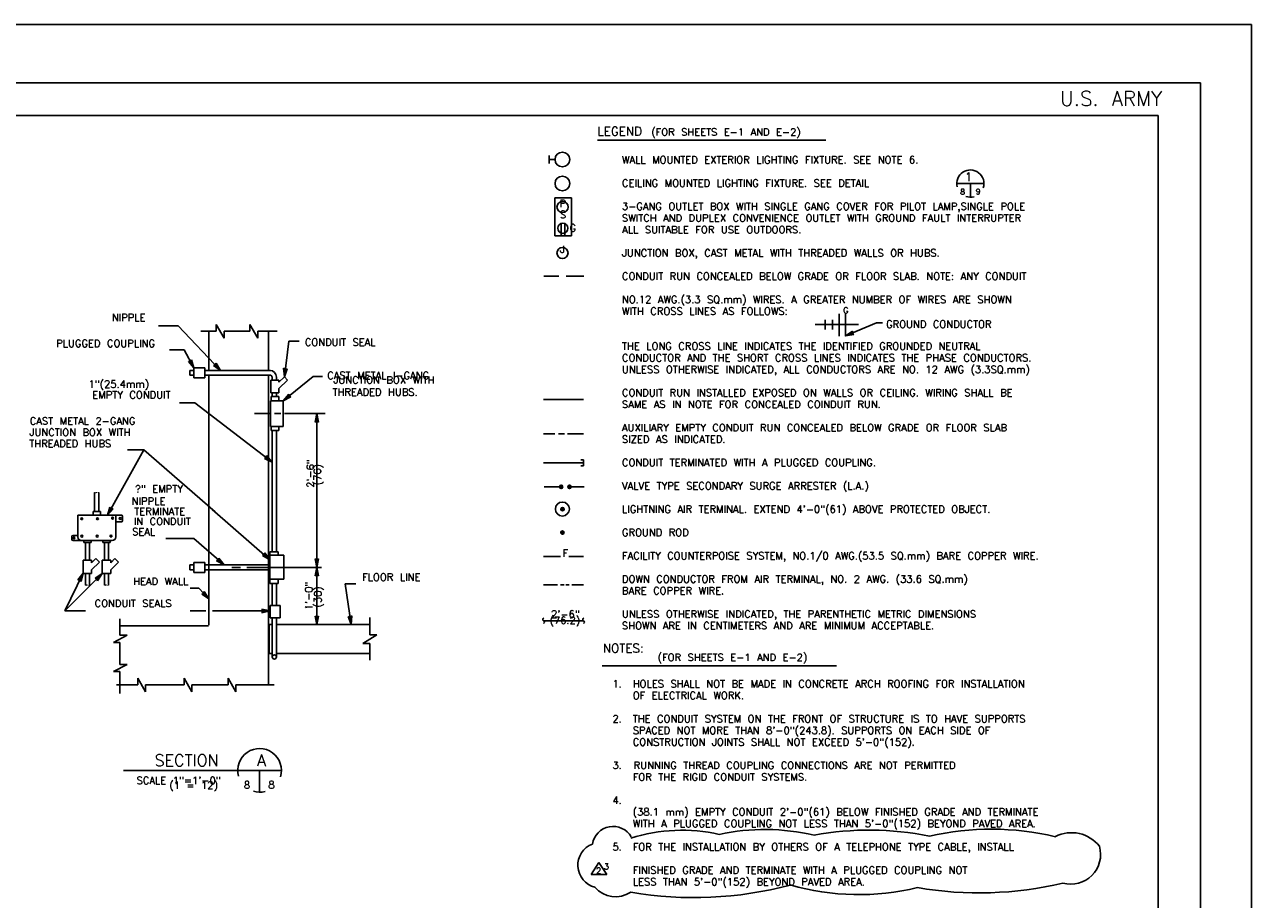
# Model space of a CAD drawing. Extents: x -17 to 1164, y -10 to 483.
# Tile 4 of 12: x 4 to 25, y 5 to 20. Entities that reach past the tile are written whole.
import ezdxf
from ezdxf.enums import TextEntityAlignment as Align

# ---------------------------------------------------------------- set-up
doc = ezdxf.new("R2010")
doc.units = 0
doc.header["$MEASUREMENT"] = 0
doc.layers.add('LETTERING', color=7, linetype='CONTINUOUS')
doc.layers.add('OUTLINE', color=7, linetype='CONTINUOUS')
doc.styles.add('TXT_SHX', font='txt.shx')

# ---------------------------------------------------------------- blocks, each defined once
blk = doc.blocks.new('LT2')
at = {"layer": 'OUTLINE', "color": 24, "linetype": 'CONTINUOUS'}
for p, q in [((0, 0), (-0.0015, 0.00032)), ((-0.00135, 0), (-0.0015, 0.00032)), ((0, 0), (-0.0015, -0.00032)), ((-0.0015, -0.00032), (-0.00135, 0)), ((-0.00039, 0), (-0.00136, 0.00021)), ((-0.00127, 0), (-0.00136, 0.00021)), ((-0.00039, 0), (-0.00136, -0.00021)), ((-0.00136, -0.00021), (-0.00127, 0)), ((-0.00076, 0), (-0.00123, 0.00009)), ((-0.00119, 0), (-0.00123, 0.00009)), ((-0.00076, 0), (-0.00123, -0.0001)), ((-0.00123, -0.0001), (-0.00119, 0))]:
    blk.add_line(p, q, dxfattribs=at)
blk = doc.blocks.new('REBAR1')
at = {"layer": 'OUTLINE', "color": 24, "linetype": 'CONTINUOUS'}
for radius in [0.00482, 0.00374, 0.00274, 0.00138]:
    blk.add_circle((0, -0.0049), radius, dxfattribs=at)

msp = doc.modelspace()

# ---------------------------------------------------------------- linework, layer by layer
at = {"layer": 'LETTERING', "color": 7, "linetype": 'CONTINUOUS'}
for p, q in [((20.151, 17.153), (20.619, 17.153)), ((20.385, 17.153), (20.385, 16.919))]:
    msp.add_line(p, q, dxfattribs=at)
for start, end in [(341.9698, 193.8121), (251.0405, 285.7467)]:
    msp.add_arc((20.385, 17.153), 0.234, start, end, dxfattribs=at)
at = {"layer": 'OUTLINE', "color": 7, "linetype": 'CONTINUOUS'}
for p, q in [((-16.788, 19.884), (25.212, 19.884)), ((25.212, -10.116), (25.212, 19.884)), ((-15.913, 18.884), (24.337, 18.884)), ((24.337, -9.116), (24.337, 18.884)), ((-14.635, 18.319), (23.607, 18.319)), ((23.607, -8.554), (23.607, 18.319)), ((13.983, 17.9), (17.904, 17.9)), ((13.155, 17.635), (13.155, 17.496)), ((13.254, 17.567), (13.155, 17.567)), ((13.251, 16.257), (13.251, 16.907)), ((13.251, 16.907), (13.534, 16.907)), ((13.534, 16.257), (13.534, 16.907)), ((13.356, 16.267), (13.356, 16.464)), ((13.422, 16.267), (13.422, 16.464)), ((13.251, 16.257), (13.534, 16.257)), ((13.063, 15.56), (13.32, 15.56)), ((13.442, 15.56), (13.75, 15.56)), ((17.894, 14.646), (17.894, 14.813)), ((18.018, 14.646), (18.018, 14.813)), ((18.13, 14.534), (18.13, 14.917)), ((18.239, 14.534), (18.239, 14.917)), ((18.775, 14.759), (18.239, 14.536)), ((18.775, 14.759), (18.878, 14.759)), ((6.446, 14.708), (6.783, 14.708)), ((6.783, 14.708), (7.509, 13.945)), ((7.172, 14.62), (7.437, 14.62)), ((7.308, 13.945), (7.308, 14.62)), ((7.437, 14.62), (7.437, 14.732)), ((7.57, 14.497), (7.437, 14.732)), ((7.57, 14.497), (7.57, 14.62)), ((7.57, 14.62), (8.015, 14.62)), ((8.015, 14.62), (8.015, 14.732)), ((8.148, 14.497), (8.015, 14.732)), ((8.148, 14.497), (8.148, 14.62)), ((8.148, 14.62), (8.48, 14.62)), ((8.332, 13.944), (8.332, 14.62)), ((17.722, 14.734), (18.465, 14.734)), ((8.68, 14.444), (8.606, 13.835)), ((8.68, 14.444), (8.862, 14.444)), ((6.632, 14.297), (6.887, 14.297)), ((6.887, 14.297), (7.053, 13.986)), ((6.985, 13.945), (7.053, 13.945)), ((6.985, 13.86), (6.985, 13.945)), ((7.053, 13.815), (7.053, 13.986)), ((7.053, 13.986), (7.243, 13.986)), ((7.243, 13.815), (7.243, 13.986)), ((7.244, 13.945), (8.365, 13.945)), ((6.985, 13.86), (7.052, 13.86)), ((7.053, 13.815), (7.243, 13.815)), ((7.244, 13.86), (8.365, 13.86)), ((7.308, 9.57), (7.308, 13.86)), ((8.332, 8.547), (8.332, 13.863)), ((8.374, 13.779), (8.513, 13.779)), ((8.374, 13.562), (8.374, 13.779)), ((8.395, 13.779), (8.395, 13.83)), ((8.47, 13.779), (8.47, 13.83)), ((8.513, 13.744), (8.606, 13.835)), ((8.513, 13.635), (8.661, 13.779)), ((8.513, 13.744), (8.513, 13.779)), ((9.102, 13.842), (8.586, 13.424)), ((8.606, 13.835), (8.661, 13.779)), ((9.102, 13.842), (9.258, 13.842)), ((8.374, 13.562), (8.513, 13.562)), ((8.38, 13.496), (8.51, 13.496)), ((8.38, 13.496), (8.38, 13.424)), ((8.395, 13.496), (8.395, 13.562)), ((8.47, 13.496), (8.47, 13.562)), ((8.51, 13.496), (8.51, 13.424)), ((8.513, 13.562), (8.513, 13.635)), ((6.804, 13.39), (7.071, 13.39)), ((7.071, 13.39), (8.395, 12.368)), ((8.368, 13.424), (8.586, 13.424)), ((8.368, 12.98), (8.368, 13.424)), ((8.586, 12.98), (8.586, 13.424)), ((13.055, 13.446), (13.742, 13.446)), ((8.094, 13.202), (8.353, 13.202)), ((8.437, 13.202), (8.543, 13.202)), ((8.609, 13.202), (9.307, 13.202)), ((9.164, 10.562), (9.164, 13.202)), ((8.368, 12.98), (8.586, 12.98)), ((8.38, 12.912), (8.38, 12.98)), ((8.38, 12.912), (8.51, 12.912)), ((8.395, 10.827), (8.395, 12.911)), ((8.47, 10.827), (8.47, 12.911)), ((8.51, 12.912), (8.51, 12.98)), ((13.055, 12.854), (13.252, 12.854)), ((13.312, 12.854), (13.415, 12.854)), ((13.467, 12.854), (13.742, 12.854)), ((6.192, 12.583), (5.568, 11.457)), ((5.568, 11.457), (6.192, 12.583)), ((5.915, 12.583), (6.192, 12.583)), ((6.192, 12.583), (7.416, 11.514)), ((13.055, 12.356), (13.742, 12.356)), ((13.742, 12.406), (13.698, 12.406)), ((13.742, 12.304), (13.698, 12.304)), ((13.742, 12.304), (13.742, 12.406)), ((5.346, 11.522), (5.346, 11.847)), ((5.42, 11.522), (5.42, 11.847)), ((13.066, 11.944), (13.358, 11.944)), ((13.501, 11.944), (13.753, 11.944)), ((5.06, 11.086), (5.06, 11.457)), ((5.06, 11.457), (5.807, 11.457)), ((5.322, 11.457), (5.322, 11.522)), ((5.322, 11.522), (5.446, 11.522)), ((5.446, 11.457), (5.446, 11.522)), ((5.713, 11.086), (5.713, 11.459)), ((5.827, 11.365), (5.827, 11.437)), ((7.366, 11.558), (8.357, 10.692)), ((5.807, 11.345), (5.712, 11.345)), ((4.957, 11.043), (4.957, 11.09)), ((4.977, 11.11), (5.056, 11.11)), ((4.977, 11.023), (5.651, 11.023)), ((5.161, 10.988), (5.161, 11.023)), ((5.161, 10.991), (5.286, 10.991)), ((5.189, 10.685), (5.189, 10.989)), ((5.26, 10.684), (5.26, 10.989)), ((5.286, 10.988), (5.286, 11.023)), ((5.488, 10.988), (5.488, 11.023)), ((5.488, 10.991), (5.613, 10.991)), ((5.516, 10.685), (5.516, 10.989)), ((5.587, 10.684), (5.587, 10.989)), ((5.613, 10.988), (5.613, 11.023)), ((6.572, 11.06), (7.049, 11.06)), ((7.049, 11.06), (7.57, 10.605)), ((8.357, 10.826), (8.502, 10.826)), ((8.357, 10.286), (8.357, 10.826)), ((8.357, 10.771), (8.597, 10.771)), ((8.502, 10.773), (8.502, 10.826)), ((8.597, 10.359), (8.597, 10.771)), ((13.055, 10.748), (13.347, 10.748)), ((13.49, 10.748), (13.742, 10.748)), ((5.151, 10.457), (5.151, 10.685)), ((5.151, 10.685), (5.297, 10.685)), ((5.297, 10.639), (5.369, 10.712)), ((5.297, 10.639), (5.297, 10.685)), ((5.297, 10.517), (5.43, 10.653)), ((5.43, 10.653), (5.369, 10.712)), ((5.478, 10.457), (5.478, 10.685)), ((5.478, 10.685), (5.624, 10.685)), ((5.624, 10.639), (5.696, 10.712)), ((5.624, 10.639), (5.624, 10.685)), ((5.624, 10.517), (5.757, 10.653)), ((5.757, 10.653), (5.696, 10.712)), ((6.985, 10.605), (7.053, 10.605)), ((6.985, 10.52), (6.985, 10.605)), ((7.053, 10.475), (7.053, 10.646)), ((7.053, 10.646), (7.243, 10.646)), ((7.243, 10.475), (7.243, 10.646)), ((7.244, 10.605), (7.307, 10.605)), ((7.307, 10.605), (8.33, 10.605)), ((7.703, 10.562), (7.854, 10.562)), ((7.961, 10.562), (9.246, 10.562)), ((8.33, 10.605), (8.357, 10.605)), ((9.164, 9.58), (9.164, 10.562)), ((4.836, 9.814), (5.151, 10.462)), ((4.836, 9.814), (5.478, 10.457)), ((5.151, 10.457), (5.297, 10.457)), ((5.189, 10.256), (5.189, 10.456)), ((5.26, 10.256), (5.26, 10.458)), ((5.297, 10.457), (5.297, 10.517)), ((5.478, 10.457), (5.624, 10.457)), ((5.516, 10.256), (5.516, 10.456)), ((5.587, 10.256), (5.587, 10.458)), ((5.624, 10.457), (5.624, 10.517)), ((6.985, 10.52), (7.052, 10.52)), ((7.053, 10.475), (7.243, 10.475)), ((7.244, 10.52), (7.304, 10.52)), ((7.307, 10.52), (8.329, 10.52)), ((8.329, 10.52), (8.357, 10.52)), ((8.357, 10.359), (8.597, 10.359)), ((8.502, 10.286), (8.502, 10.357)), ((6.988, 10.203), (7.135, 10.203)), ((7.135, 10.203), (7.308, 10.021)), ((8.357, 10.286), (8.502, 10.286)), ((8.395, 9.91), (8.395, 10.286)), ((8.47, 9.91), (8.47, 10.286)), ((9.65, 10.281), (9.832, 10.281)), ((9.65, 10.281), (9.754, 9.58)), ((13.055, 10.26), (13.295, 10.26)), ((13.346, 10.26), (13.413, 10.26)), ((13.44, 10.26), (13.496, 10.26)), ((13.541, 10.26), (13.742, 10.26)), ((8.363, 9.91), (8.536, 9.91)), ((8.363, 9.698), (8.363, 9.91)), ((8.535, 9.698), (8.535, 9.91)), ((4.836, 9.814), (5.19, 9.814)), ((6.989, 9.814), (7.259, 9.814)), ((7.372, 9.814), (8.363, 9.814)), ((8.363, 9.698), (8.536, 9.698)), ((8.395, 9.021), (8.395, 9.698)), ((8.47, 9.021), (8.47, 9.698)), ((10.072, 9.405), (10.072, 9.702)), ((5.779, 9.681), (5.779, 9.395)), ((5.779, 9.557), (7.303, 9.557)), ((8.332, 9.58), (8.395, 9.58)), ((8.335, 9.082), (8.335, 9.58)), ((8.337, 9.082), (8.337, 9.58)), ((8.34, 9.082), (8.34, 9.58)), ((8.343, 9.082), (8.343, 9.58)), ((8.47, 9.58), (10.072, 9.58)), ((13.055, 9.646), (13.742, 9.646)), ((5.67, 9.272), (5.905, 9.395)), ((5.67, 9.272), (5.779, 9.272)), ((5.779, 9.395), (5.905, 9.395)), ((5.779, 9.272), (5.779, 8.894)), ((9.951, 9.252), (10.196, 9.405)), ((10.072, 9.405), (10.196, 9.405)), ((8.332, 9.082), (8.395, 9.082)), ((8.471, 9.082), (10.072, 9.082)), ((9.951, 9.252), (10.072, 9.252)), ((10.072, 8.966), (10.072, 9.252)), ((5.67, 8.771), (5.905, 8.894)), ((5.779, 8.894), (5.905, 8.894)), ((14.061, 8.874), (18.087, 8.874)), ((5.67, 8.771), (5.779, 8.771)), ((5.779, 8.771), (5.779, 8.394)), ((6.089, 8.547), (6.089, 8.659)), ((6.222, 8.424), (6.089, 8.659)), ((6.886, 8.547), (6.886, 8.659)), ((7.019, 8.424), (6.886, 8.659)), ((7.642, 8.547), (7.642, 8.659)), ((7.775, 8.424), (7.642, 8.659)), ((5.721, 8.547), (6.089, 8.547)), ((6.222, 8.424), (6.222, 8.547)), ((6.222, 8.547), (6.886, 8.547)), ((7.019, 8.424), (7.019, 8.547)), ((7.019, 8.547), (7.642, 8.547)), ((7.775, 8.424), (7.775, 8.547)), ((7.775, 8.547), (8.429, 8.547)), ((5.846, 7.076), (8.555, 7.076)), ((8.18, 7.076), (8.18, 6.701)), ((13.875, 5.287), (14.008, 5.496)), ((14.141, 5.287), (14.008, 5.496)), ((13.875, 5.287), (14.141, 5.287))]:
    msp.add_line(p, q, dxfattribs=at)
at = {"layer": 'OUTLINE', "color": 7, "linetype": 'CONTINUOUS', "const_width": 0.00984}
for points in [[(5.386, 11.847, 0.146091), (5.385, 11.848, 0.089814), (5.384, 11.849, 0.051537), (5.382, 11.85, 0.03293), (5.38, 11.851, 0.023646), (5.377, 11.852, 0.018754), (5.373, 11.853, 0.016188), (5.37, 11.853, 0.015072), (5.366, 11.853, 0.015072), (5.362, 11.853, 0.016188), (5.358, 11.853, 0.018754), (5.355, 11.852, 0.023646), (5.352, 11.851, 0.03293), (5.349, 11.85, 0.051537), (5.347, 11.849, 0.089814), (5.346, 11.848, 0.146091), (5.346, 11.847, 0.146091), (5.346, 11.846, 0.089814), (5.347, 11.845, 0.051537), (5.349, 11.844, 0.03293), (5.352, 11.843, 0.023646), (5.355, 11.842, 0.018754), (5.358, 11.841, 0.016188), (5.362, 11.841, 0.015072), (5.366, 11.841, 0.015072), (5.37, 11.841, 0.016188), (5.373, 11.841, 0.018754), (5.377, 11.842, 0.023646), (5.38, 11.843, 0.03293), (5.382, 11.844, 0.051537), (5.384, 11.845, 0.089814), (5.385, 11.846, 0.146091)], [(5.228, 10.257, 0.118358), (5.227, 10.258, 0.086153), (5.226, 10.26, 0.056819), (5.224, 10.261, 0.039163), (5.222, 10.262, 0.029266), (5.219, 10.263, 0.023716), (5.216, 10.264, 0.020708), (5.212, 10.264, 0.019377), (5.208, 10.264, 0.019377), (5.204, 10.264, 0.020708), (5.201, 10.263, 0.023716), (5.197, 10.262, 0.029266), (5.194, 10.261, 0.039163), (5.192, 10.26, 0.056819), (5.19, 10.259, 0.086153), (5.189, 10.257, 0.118358), (5.189, 10.256, 0.118358), (5.189, 10.254, 0.086153), (5.19, 10.253, 0.056819), (5.192, 10.252, 0.039163), (5.195, 10.251, 0.029266), (5.198, 10.25, 0.023716), (5.201, 10.249, 0.020708), (5.205, 10.249, 0.019377), (5.209, 10.249, 0.019377), (5.212, 10.249, 0.020708), (5.216, 10.25, 0.023716), (5.219, 10.25, 0.029266), (5.222, 10.251, 0.039163), (5.225, 10.253, 0.056819), (5.226, 10.254, 0.086153), (5.227, 10.255, 0.118358)], [(5.555, 10.257, 0.118358), (5.554, 10.258, 0.086153), (5.553, 10.26, 0.056819), (5.551, 10.261, 0.039163), (5.549, 10.262, 0.029266), (5.546, 10.263, 0.023716), (5.543, 10.264, 0.020708), (5.539, 10.264, 0.019377), (5.535, 10.264, 0.019377), (5.531, 10.264, 0.020708), (5.528, 10.263, 0.023716), (5.524, 10.262, 0.029266), (5.521, 10.261, 0.039163), (5.519, 10.26, 0.056819), (5.517, 10.259, 0.086153), (5.516, 10.257, 0.118358), (5.516, 10.256, 0.118358), (5.516, 10.254, 0.086153), (5.517, 10.253, 0.056819), (5.519, 10.252, 0.039163), (5.522, 10.251, 0.029266), (5.525, 10.25, 0.023716), (5.528, 10.249, 0.020708), (5.532, 10.249, 0.019377), (5.536, 10.249, 0.019377), (5.539, 10.249, 0.020708), (5.543, 10.25, 0.023716), (5.546, 10.25, 0.029266), (5.549, 10.251, 0.039163), (5.552, 10.253, 0.056819), (5.553, 10.254, 0.086153), (5.554, 10.255, 0.118358)]]:
    msp.add_lwpolyline(points, format="xyb", close=True, dxfattribs=at)
for points in [[(5.386, 11.847, -0.129012), (5.386, 11.848, -0.088199), (5.387, 11.849, -0.054989), (5.389, 11.85, -0.036684), (5.391, 11.851, -0.026931), (5.393, 11.852, -0.021611), (5.396, 11.852, -0.018771), (5.399, 11.853, -0.017524), (5.403, 11.853, -0.017524), (5.406, 11.853, -0.018771), (5.409, 11.852, -0.021611), (5.412, 11.852, -0.026931), (5.415, 11.851, -0.036684), (5.417, 11.85, -0.054989), (5.419, 11.849, -0.088199), (5.419, 11.848, -0.129012), (5.42, 11.847, -0.129012)], [(5.228, 10.257, 0.132341), (5.228, 10.256, 0.088668), (5.229, 10.255, 0.054357), (5.23, 10.254, 0.035929), (5.232, 10.253, 0.026248), (5.235, 10.252, 0.021009), (5.238, 10.252, 0.018222), (5.241, 10.251, 0.017001), (5.244, 10.251, 0.017001), (5.247, 10.251, 0.018222), (5.25, 10.251, 0.021009), (5.253, 10.252, 0.026248), (5.255, 10.252, 0.035929), (5.257, 10.253, 0.054357), (5.259, 10.254, 0.088668), (5.259, 10.255, 0.132341), (5.26, 10.256, 0.132341)], [(5.555, 10.257, 0.132341), (5.555, 10.256, 0.088668), (5.556, 10.255, 0.054357), (5.557, 10.254, 0.035929), (5.559, 10.253, 0.026248), (5.562, 10.252, 0.021009), (5.565, 10.252, 0.018222), (5.568, 10.251, 0.017001), (5.571, 10.251, 0.017001), (5.574, 10.251, 0.018222), (5.577, 10.251, 0.021009), (5.58, 10.252, 0.026248), (5.582, 10.252, 0.035929), (5.584, 10.253, 0.054357), (5.586, 10.254, 0.088668), (5.586, 10.255, 0.132341), (5.587, 10.256, 0.132341)]]:
    msp.add_lwpolyline(points, format="xyb", dxfattribs=at)
at = {"layer": 'OUTLINE', "color": 7, "linetype": 'CONTINUOUS'}
for centre, radius in [((13.38, 17.566), 0.127), ((13.38, 17.154), 0.127), ((13.382, 16.75), 0.096), ((13.387, 16.385), 0.0868), ((13.381, 15.961), 0.0953), ((13.379, 11.564), 0.12), ((5.126, 11.398), 0.0163), ((5.397, 11.398), 0.0163), ((5.657, 11.408), 0.0163), ((5.787, 11.402), 0.0163), ((4.992, 11.067), 0.0163), ((5.129, 11.098), 0.0163), ((5.393, 11.098), 0.0163), ((5.629, 11.1), 0.0163), ((8.434, 9.023), 0.0361)]:
    msp.add_circle(centre, radius, dxfattribs=at)
for centre, radius, start, end in [((8.355, 13.83), 0.115, 0, 90), ((8.365, 13.83), 0.03, 0, 90), ((5.807, 11.437), 0.02, 0, 90), ((5.807, 11.365), 0.02, 270, 360), ((4.977, 11.09), 0.02, 90, 180), ((4.977, 11.043), 0.02, 180, 270), ((5.122, 11.085), 0.0625, 180, 270), ((5.65, 11.085), 0.0625, 270, 360), ((13.071, 9.669), 0.0286, 116.1728, 234.4935), ((13.758, 9.669), 0.0286, 116.1728, 234.4935), ((13.042, 9.623), 0.0286, 296.1728, 54.4935), ((13.729, 9.623), 0.0286, 296.1728, 54.4935), ((8.18, 7.076), 0.375, 342.7089, 195.2686), ((8.18, 7.076), 0.375, 253.4742, 284.9216), ((14.251, 5.754), 0.359, 29.8651, 170.9814), ((15.429, 3.124), 2.924, 77.2642, 107.377), ((16.86, 2.401), 3.66, 76.6886, 102.3975), ((18.649, 0.893), 5.158, 78.4355, 100.5778), ((20.747, 1.311), 4.755, 76.6446, 102.9239), ((22.124, 5.4), 0.606, 37.9176, 117.408), ((14.034, 5.447), 0.389, 110.7831, 255.9055), ((22.111, 5.632), 0.51, 254.4879, 15.9471), ((14.293, 5.366), 0.461, 219.8793, 304.4719), ((15.647, 11.25), 6.359, 260.1055, 284.9883), ((18.47, 9.208), 4.266, 253.9739, 283.6541), ((20.535, 11.201), 6.229, 260.2219, 283.3639)]:
    msp.add_arc(centre, radius, start, end, dxfattribs=at)

# ---------------------------------------------------------------- block references
at = {"layer": 'OUTLINE', "linetype": 'CONTINUOUS'}
for name, p, xscale, yscale, zscale, rotation in [('LT2', (18.239, 14.536), 96.0000823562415, 96.0000823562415, 96.0000823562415, 202.5893876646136), ('LT2', (7.053, 13.986), 96.00021332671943, 96.00021332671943, 96.00021332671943, 298.1172158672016), ('LT2', (7.509, 13.945), 96.00005629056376, 96.00005629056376, 96.00005629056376, 313.5766077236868), ('LT2', (8.606, 13.835), 96.00018366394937, 96.00018366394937, 96.00018366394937, 262.723649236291), ('LT2', (8.586, 13.424), 95.99994387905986, 95.99994387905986, 95.99994387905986, 217.966831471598), ('LT2', (9.164, 13.202), 96, 96, 96, 90.00000000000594), ('LT2', (8.395, 12.368), 96.00029655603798, 96.00029655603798, 96.00029655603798, 322.3352680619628), ('REBAR1', (13.328, 11.945), 6.000111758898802, 6.000111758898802, 6.000111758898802, 90.00000000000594), ('REBAR1', (13.471, 11.945), 6.000111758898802, 6.000111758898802, 6.000111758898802, 90.00000000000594), ('LT2', (5.568, 11.457), 96.00027134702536, 96.00027134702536, 96.00027134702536, 241.0058539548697), ('REBAR1', (13.352, 11.562), 6.000111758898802, 6.000111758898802, 6.000111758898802, 90.00000000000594), ('REBAR1', (13.351, 11.159), 6.000111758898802, 6.000111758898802, 6.000111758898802, 90.00000000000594), ('LT2', (8.357, 10.692), 96.0000140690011, 96.0000140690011, 96.0000140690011, 318.8645988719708), ('LT2', (7.57, 10.605), 96.00014631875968, 96.00014631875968, 96.00014631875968, 318.8685644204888), ('LT2', (9.164, 10.562), 96, 96, 96, 269.9999999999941), ('LT2', (9.164, 10.562), 96, 96, 96, 90.00000000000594), ('LT2', (5.151, 10.462), 96.00017125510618, 96.00017125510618, 96.00017125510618, 64.0752251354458), ('LT2', (5.478, 10.457), 96.0001762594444, 96.0001762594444, 96.0001762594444, 45.04452354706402), ('LT2', (7.308, 10.021), 96.00032183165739, 96.00032183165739, 96.00032183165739, 313.5477377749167), ('LT2', (9.164, 9.58), 96, 96, 96, 269.9999999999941), ('LT2', (9.754, 9.58), 96.00002357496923, 96.00002357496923, 96.00002357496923, 278.4388260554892)]:
    msp.add_blockref(name, p, dxfattribs=dict(at, xscale=xscale, yscale=yscale, zscale=zscale, rotation=rotation))
at = {"layer": 'OUTLINE', "linetype": 'CONTINUOUS', "xscale": 96, "yscale": 96, "zscale": 96}
msp.add_blockref('LT2', (8.363, 9.814), dxfattribs=at)

# ---------------------------------------------------------------- texts
at = {"layer": 'LETTERING', "color": 7, "linetype": 'CONTINUOUS', "style": 'TXT_SHX'}
msp.add_text('1', height=0.15, dxfattribs=at).set_placement((20.353, 17.192), align=Align.CENTER)
at = {"layer": 'LETTERING', "color": 7, "linetype": 'CONTINUOUS', "style": 'TXT_SHX', "width": 0.989}
for s, p in [('8', (20.252, 16.965)), ('9', (20.519, 16.968))]:
    msp.add_text(s, height=0.094, dxfattribs=at).set_placement(p, align=Align.CENTER)
at = {"layer": 'OUTLINE', "color": 7, "linetype": 'CONTINUOUS', "style": 'TXT_SHX'}
msp.add_text('U.S. ARMY', height=0.25, dxfattribs=at).set_placement((23.68, 18.489), align=Align.RIGHT)
for s, height, p in [('LEGEND', 0.15, (13.981, 17.976)), ('(FOR SHEETS E-1 AND E-2)', 0.125, (14.905, 17.976)), ('WALL MOUNTED EXTERIOR LIGHTING FIXTURE. SEE NOTE 6. ', 0.125, (14.403, 17.499)), ('CEILING MOUNTED LIGHTING FIXTURE. SEE DETAIL', 0.125, (14.403, 17.099)), ('3-GANG OUTLET BOX WITH SINGLE GANG COVER FOR PILOT LAMP,SINGLE POLE', 0.125, (14.403, 16.699)), ('SWITCH AND DUPLEX CONVENIENCE OUTLET WITH GROUND FAULT INTERRUPTER', 0.125, (14.403, 16.499)), ('ALL SUITABLE FOR USE OUTDOORS.', 0.125, (14.406, 16.299)), ('JUNCTION BOX, CAST METAL WITH THREADED WALLS OR HUBS.', 0.125, (14.403, 15.899)), ('CONDUIT RUN CONCEALED BELOW GRADE OR FLOOR SLAB. NOTE: ANY CONDUIT', 0.125, (14.403, 15.499)), ('NO.12 AWG.(3.3 SQ.mm) WIRES. A GREATER NUMBER OF WIRES ARE SHOWN', 0.125, (14.403, 15.099)), ('WITH CROSS LINES AS FOLLOWS:', 0.125, (14.403, 14.899)), ('GROUND CONDUCTOR', 0.125, (18.938, 14.675)), ('CONDUIT SEAL', 0.125, (8.957, 14.366)), ('THE LONG CROSS LINE INDICATES THE IDENTIFIED GROUNDED NEUTRAL', 0.125, (14.403, 14.299)), ('CONDUCTOR AND THE SHORT CROSS LINES INDICATES THE PHASE CONDUCTORS.', 0.125, (14.403, 14.099)), ('CAST METAL I-GANG', 0.125, (9.342, 13.795)), ('UNLESS OTHERWISE INDICATED, ALL CONDUCTORS ARE NO. 12 AWG (3.3SQ.mm)', 0.125, (14.403, 13.899)), ('CONDUIT RUN INSTALLED EXPOSED ON WALLS OR CEILING. WIRING SHALL BE', 0.125, (14.403, 13.499)), ('SAME AS IN NOTE FOR CONCEALED COINDUIT RUN.', 0.125, (14.403, 13.299)), ('AUXILIARY EMPTY CONDUIT RUN CONCEALED BELOW GRADE OR FLOOR SLAB', 0.125, (14.403, 12.899)), ('SIZED AS INDICATED.', 0.125, (14.403, 12.699)), ('CONDUIT TERMINATED WITH A PLUGGED COUPLING.', 0.125, (14.403, 12.299)), ('VALVE TYPE SECONDARY SURGE ARRESTER (L.A.)', 0.125, (14.403, 11.899)), ('LIGHTNING AIR TERMINAL. EXTEND 4\'-0"(61) ABOVE PROTECTED OBJECT.', 0.125, (14.403, 11.499)), ('GROUND ROD', 0.125, (14.403, 11.099)), ('FACILITY COUNTERPOISE SYSTEM, NO.1/0 AWG.(53.5 SQ.mm) BARE COPPER WIRE.', 0.125, (14.403, 10.699)), ('DOWN CONDUCTOR FROM AIR TERMINAL, NO. 2 AWG. (33.6 SQ.mm)', 0.125, (14.403, 10.299)), ('BARE COPPER WIRE.', 0.125, (14.403, 10.099)), ('UNLESS OTHERWISE INDICATED, THE PARENTHETIC METRIC DIMENSIONS', 0.125, (14.403, 9.699)), ('SHOWN ARE IN CENTIMETERS AND ARE MINIMUM ACCEPTABLE.', 0.125, (14.403, 9.499)), ('(FOR SHEETS E-1 AND E-2)', 0.125, (15.017, 8.955)), ('1.', 0.125, (14.24, 8.5)), ('OF ELECTRICAL WORK.', 0.125, (14.588, 8.3)), ('HOLES SHALL NOT BE MADE IN CONCRETE ARCH ROOFING FOR INSTALLATION', 0.125, (14.588, 8.5)), ('2.', 0.125, (14.24, 7.9)), ('THE CONDUIT SYSTEM ON THE FRONT OF STRUCTURE IS TO HAVE SUPPORTS', 0.125, (14.588, 7.9)), ('SPACED NOT MORE THAN 8\'-0"(243.8). SUPPORTS ON EACH SIDE OF', 0.125, (14.588, 7.7)), ('CONSTRUCTION JOINTS SHALL NOT EXCEED 5\'-0"(152).', 0.125, (14.588, 7.5)), ('3.', 0.125, (14.24, 7.1)), ('RUNNING THREAD COUPLING CONNECTIONS ARE NOT PERMITTED', 0.125, (14.604, 7.1)), ('SCALE 1"=1\'-0"', 0.125, (6.068, 6.841)), ('FOR THE RIGID CONDUIT SYSTEMS.', 0.125, (14.588, 6.9)), ('4.', 0.125, (14.24, 6.5)), ('(38.1 mm) EMPTY CONDUIT 2\'-0"(61) BELOW FINISHED GRADE AND TERMINATE', 0.125, (14.588, 6.3)), ('WITH A PLUGGED COUPLING NOT LESS THAN 5\'-0"(152) BEYOND PAVED AREA.', 0.125, (14.588, 6.1)), ('5.', 0.125, (14.24, 5.7)), ('FOR THE INSTALLATION BY OTHERS OF A TELEPHONE TYPE CABLE, INSTALL', 0.125, (14.588, 5.7)), ('FINISHED GRADE AND TERMINATE WITH A PLUGGED COUPLING NOT', 0.125, (14.588, 5.3)), ('LESS THAN 5\'-0"(152) BEYOND PAVED AREA.', 0.125, (14.588, 5.1))]:
    msp.add_text(s, height=height, dxfattribs=at).set_placement(p)
for s, height, p in [('P', 0.125, (13.385, 16.75)), ('S', 0.125, (13.389, 16.559)), ('G', 0.125, (13.559, 16.328)), ('J', 0.125, (13.38, 15.961)), ('G', 0.1, (18.247, 14.926)), ('NIPPLE', 0.125, (5.932, 14.789)), ('PLUGGED COUPLING', 0.125, (5.536, 14.346)), ('1"(25.4mm)', 0.125, (5.762, 13.647)), ('JUNCTION BOX WITH', 0.125, (10.315, 13.717)), ('EMPTY CONDUIT', 0.125, (5.98, 13.461)), ('THREADED HUBS.', 0.125, (10.164, 13.51)), ('CAST METAL 2-GANG', 0.125, (5.141, 13.013)), ('JUNCTION BOX WITH', 0.125, (5.096, 12.819)), ('THREADED HUBS', 0.125, (4.929, 12.626)), ('?" EMPTY', 0.125, (6.453, 11.846)), ('NIPPLE', 0.125, (6.273, 11.636)), ('TERMINATE', 0.125, (6.466, 11.46)), ('IN CONDUIT', 0.125, (6.51, 11.29)), ('SEAL', 0.125, (6.19, 11.112)), ('F', 0.125, (13.432, 10.745)), ('HEAD WALL', 0.125, (6.484, 10.26)), ('FLOOR LINE', 0.125, (10.441, 10.332)), ('CONDUIT SEALS', 0.125, (6.009, 9.882)), ('(76.2)', 0.125, (13.422, 9.59)), ('2\'-6"', 0.125, (13.432, 9.696)), ('NOTES:', 0.15, (14.425, 9.1)), ('SECTION', 0.2, (6.926, 7.149)), ('A', 0.2, (8.215, 7.15)), ('(1 = 12)', 0.125, (7.048, 6.759)), ('8', 0.125, (7.965, 6.763)), ('8', 0.125, (8.385, 6.767)), ('2', 0.1, (14.002, 5.306)), ('3', 0.1, (14.136, 5.375))]:
    msp.add_text(s, height=height, dxfattribs=at).set_placement(p, align=Align.CENTER)
for s, p in [('2\'-6"', (9.114, 12.175)), ('(76)', (9.235, 12.155)), ('1\'-0"', (9.088, 10.074)), ('(30)', (9.244, 10.055))]:
    msp.add_text(s, height=0.125, rotation=90, dxfattribs=at).set_placement(p, align=Align.CENTER)

doc.saveas('drawing.dxf')
